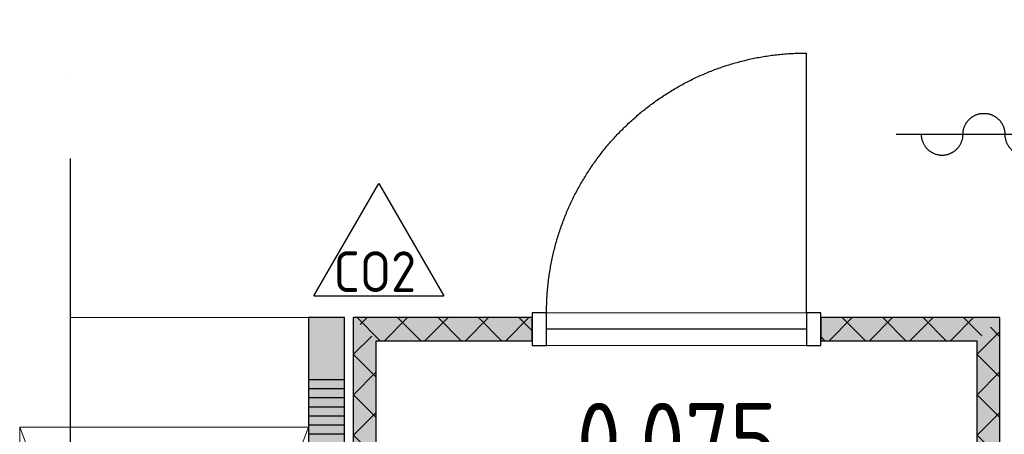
# Model space of a CAD drawing. Header units: millimetres. Extents: x 20872 to 297961, y -293704 to 213007.
# Tile 89 of 256: x 115508 to 118918, y -131755 to -130318. Entities that reach past the tile are written whole.
import ezdxf
from ezdxf.enums import TextEntityAlignment as Align
from ezdxf.xclip import XClip

# ---------------------------------------------------------------- set-up
doc = ezdxf.new("R2010")
doc.units = ezdxf.units.MM
doc.header["$LTSCALE"] = 100
doc.header["$XCLIPFRAME"] = 2
doc.linetypes.add('ACAD_ISO10W100', pattern=[18, 12, -3, 0, -3])
for name, color, linetype in [('A--L$7--_stramien', 1, 'Continuous'), ('A--L20--_bovenbouw', 3, 'Continuous'), ('A--L30--_afbouw', 7, 'Continuous'), ('A--L65--_beveiligingsinstallaties', 8, 'Continuous'), ('A--L73--_vaste keukenvoorzieningen', 8, 'Continuous'), ('A--T$1--_algemeen', 1, 'Continuous'), ('A--T$1A-afwerking', 8, 'Continuous'), ('XREFS', 9, 'Continuous')]:
    doc.layers.add(name, color=color, linetype=linetype)
doc.styles.add('BURO standaard', font='isocp.shx')
doc.styles.add('JINX standaard', font='isocp.shx')

# ---------------------------------------------------------------- blocks, each defined once
blk = doc.blocks.new('catering')
at = {"layer": 'A--L73--_vaste keukenvoorzieningen', "lineweight": 0}
for points in [[(210587.803, 32265.819), (210587.803, 32331.222), (210604.294, 32331.222), (210604.294, 32265.819), (210604.294, 32260.218), (210593.803, 32260.218), (210593.803, 32265.819), (210587.803, 32265.819)], [(210604.301, 32260.688), (210604.296, 32331.179)], [(210584.294, 32323.64), (210604.294, 32323.64)], [(210584.294, 32270.896), (210584.294, 32323.64)], [(210584.294, 32323.64), (210584.294, 32318.307)], [(210584.294, 32323.64), (210586.185, 32318.654)], [(210602.404, 32318.654), (210604.294, 32323.64)], [(210604.294, 32323.64), (210604.294, 32270.896)]]:
    blk.add_lwpolyline(points, dxfattribs=at)
at = {"layer": 'A--L73--_vaste keukenvoorzieningen', "lineweight": 5}
for points in [[(210604.294, 32331.222), (210587.803, 32331.222)], [(210587.803, 32331.222), (210587.803, 32265.819)], [(210604.294, 32265.819), (210604.294, 32331.222)]]:
    blk.add_lwpolyline(points, dxfattribs=at)
at = {"layer": 'A--L73--_vaste keukenvoorzieningen', "lineweight": 9}
blk.add_lwpolyline([(210604.294, 32331.222), (210604.294, 32260.218)], dxfattribs=at)
blk = doc.blocks.new('BURO_onderaanzicht')
at = {"color": 7}
blk.add_line((-432, 0), (432, 0), dxfattribs=at)
blk = doc.blocks.new('AL_ruimteno_03_P03_BV_GLU-X11 (2)')
at = {"color": 1, "style": 'JINX standaard'}
blk.add_text('opp.:', height=1.8, dxfattribs=at).set_placement((-0.022, -9.722), align=Align.RIGHT)
at = {"color": 2, "linetype": 'ByBlock', "lineweight": -2, "style": 'BURO standaard', "flags": 4}
for tag, p in [('BURO_RTE:RUIMTENUMMER_LEEG', (0.69, 1.475)), ('BURO_RTE:RUIMTENUMMER_TOTAAL', (0.69, -2.595))]:
    blk.add_attdef(tag, text='', height=2.5, dxfattribs=at).set_placement(p, align=Align.MIDDLE_CENTER)
at = {"color": 1, "linetype": 'ByBlock', "lineweight": -2, "style": 'BURO standaard', "flags": 4}
blk.add_attdef('BURO_RTE:BOUWBESLUIT', text='', height=1.8, dxfattribs=at).set_placement((0.862, -5.971), align=Align.MIDDLE_CENTER)
blk.add_attdef('BURO_RTE:OPP', text='', height=1.8, dxfattribs=at).set_placement((0.862, -8.808), align=Align.MIDDLE_LEFT)
blk = doc.blocks.new('65_zelfsl_01_P03_BV')
at = {"color": 1, "lineweight": -2}
blk.add_line((0, -521.1), (0, 521.1), dxfattribs=at)
at = {"color": 1, "ltscale": 2}
blk.add_lwpolyline([(0, -434.2, 1), (0, -289.5, -1), (0, -144.7, 1), (0, 0, -1), (0, 144.7, 1), (0, 289.5, -1), (0, 434.2)], format="xyb", dxfattribs=at)
blk = doc.blocks.new('65_handbrandblus_03_P03_BV')
at = {"color": 1, "lineweight": -2}
blk.add_line((0, 389.7), (225, 0), dxfattribs=at)
at = {"color": 1, "lineweight": -2, "ltscale": 2}
for points in [[(-225, 0), (0, 389.7)], [(-225, 0), (225, 0)]]:
    blk.add_lwpolyline(points, dxfattribs=at)
at = {"color": 2, "linetype": 'ByBlock', "lineweight": -2, "style": 'BURO standaard'}
blk.add_text('CO2', height=140.63, dxfattribs=at).set_placement((-156.8, 13.6))
blk = doc.blocks.new('stramienlijnen_1')
at = {"layer": 'A--L$7--_stramien', "color": 1, "linetype": 'ACAD_ISO10W100', "lineweight": -3}
blk.add_line((115684.5, 0), (115684.5, 22800), dxfattribs=at)
blk = doc.blocks.new('2016-02-04 100 begane grond bestaand')
at = {"layer": 'A--L20--_bovenbouw', "linetype": 'Continuous', "lineweight": -3}
for points in [[(116634, 15059.4), (116634, 18650), (116509, 18650), (116509, 15059.4)], [(116664, 15150), (116744, 15230), (116744, 16480), (116724, 16520), (116744, 16560), (116744, 18570), (116664, 18650)], [(116664, 18650), (116744, 18570), (117284, 18570), (117284, 18650)], [(118284, 18650), (118284, 18570), (118824.5, 18570), (118904.5, 18650)], [(118904.5, 18650), (118824.5, 18570), (118824.5, 16560), (118844.5, 16520), (118824.5, 16480), (118824.5, 15230), (118904.5, 15150)]]:
    blk.add_hatch(color=60, dxfattribs=at).paths.add_polyline_path(points, flags=0)
h = blk.add_hatch(dxfattribs=at)
h.set_pattern_fill('SWAND', color=1, scale=5, angle=90, style=0)
h.set_pattern_definition([(180, (116634.04, 15059.4), (-3e-14, -562.5), []), (180, (116634.04, 15090.6), (-3e-14, -562.5), []), (180, (116634.04, 15121.9), (-3e-14, -562.5), []), (180, (116634.04, 15153.1), (-3e-14, -562.5), []), (180, (116634.04, 15184.4), (-3e-14, -562.5), []), (180, (116634.04, 15215.6), (-3e-14, -562.5), []), (180, (116634.04, 15246.9), (-3e-14, -562.5), [])])
h.paths.add_polyline_path([(116634, 15059.4), (116634, 18650), (116509, 18650), (116509, 15059.4)], flags=0)
h = blk.add_hatch(dxfattribs=at)
h.set_pattern_fill('_U', color=1, scale=99, angle=-45, style=0, double=1, pattern_type=0)
h.set_pattern_definition([(315, (116664.04, 18609.995), (70.0036, 70.0036), []), (45, (116664.04, 18609.995), (-70.0036, 70.0036), [])])
h.paths.add_polyline_path([(116744, 16560), (116744, 18570), (116664, 18650), (116664, 15150), (116744, 15230), (116744, 16480), (116724, 16520)], flags=0)
h = blk.add_hatch(dxfattribs=at)
h.set_pattern_fill('_U', color=1, scale=99, angle=225, style=0, double=1, pattern_type=0)
h.set_pattern_definition([(225, (118864.48, 18649.995), (70.0036, -70.0036), []), (315, (118864.48, 18649.995), (70.0036, 70.0036), [])])
h.paths.add_polyline_path([(118284, 18650), (118284, 18570), (118824.5, 18570), (118904.5, 18650)], flags=0)
h.paths.add_polyline_path([(116664, 18650), (116744, 18570), (117284, 18570), (117284, 18650)], flags=0)
h = blk.add_hatch(dxfattribs=at)
h.set_pattern_fill('_U', color=1, scale=99, angle=-45, style=0, double=1, pattern_type=0)
h.set_pattern_definition([(315, (118824.48, 18609.995), (70.0036, 70.0036), []), (45, (118824.48, 18609.995), (-70.0036, 70.0036), [])])
h.paths.add_polyline_path([(118904.5, 18650), (118824.5, 18570), (118824.5, 16560), (118844.5, 16520), (118824.5, 16480), (118824.5, 15230), (118904.5, 15150)], flags=0)
at = {"layer": 'A--L20--_bovenbouw', "color": 2, "linetype": 'Continuous', "lineweight": -3}
for p, q in [((116634, 18650), (116509, 18650)), ((116509, 18650), (116509, 15059.4)), ((116634, 15059.4), (116634, 18650)), ((116664, 18650), (116664, 15150)), ((117284, 18650), (116664, 18650)), ((117284, 18570), (117284, 18650)), ((118284, 18650), (118284, 18570)), ((118904.5, 18650), (118284, 18650)), ((118904.5, 15150), (118904.5, 18650)), ((116744, 16560), (116744, 18570)), ((116744, 18570), (117284, 18570)), ((118284, 18570), (118824.5, 18570)), ((118824.5, 18570), (118824.5, 16560))]:
    blk.add_line(p, q, dxfattribs=at)
at = {"layer": 'A--L30--_afbouw', "color": 1, "linetype": 'Continuous', "lineweight": -3}
blk.add_line((118234, 18667), (118234, 19567), dxfattribs=at)
at = {"layer": 'A--L30--_afbouw', "color": 2, "linetype": 'Continuous', "lineweight": -3}
for p, q in [((117334, 18667), (117284, 18667)), ((117284, 18667), (117284, 18553)), ((117334, 18553), (117334, 18667)), ((118284, 18667), (118234, 18667)), ((118234, 18667), (118234, 18553)), ((118284, 18553), (118284, 18667)), ((117284, 18553), (117334, 18553)), ((118234, 18553), (118284, 18553))]:
    blk.add_line(p, q, dxfattribs=at)
at = {"layer": 'A--L30--_afbouw', "color": 1, "linetype": 'Continuous', "lineweight": 18}
for p, q in [((118234, 18667), (117334, 18667)), ((118234, 18553), (117334, 18553))]:
    blk.add_line(p, q, dxfattribs=at)
at = {"layer": 'A--L30--_afbouw', "color": 1, "linetype": 'Continuous', "lineweight": -3, "extrusion": (0, 0, -1)}
blk.add_arc((-118234, 18667), 900, 0, 90, dxfattribs=at)
at = {"layer": 'A--L$7--_stramien'}
blk.add_blockref('stramienlijnen_1', (0, 0), dxfattribs=at)
at = {"layer": 'A--L30--_afbouw', "color": 1, "linetype": 'Continuous', "lineweight": -3, "extrusion": (6.75041e-17, -1.05552e-16, -1), "xscale": 1.041666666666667, "zscale": -1}
blk.add_blockref('BURO_onderaanzicht', (-117784, 18610), dxfattribs=at)
at = {"layer": 'A--L65--_beveiligingsinstallaties', "color": 8, "linetype": 'Continuous', "lineweight": -3, "rotation": 270.0156014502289}
blk.add_blockref('65_zelfsl_01_P03_BV', (119065.9, 19285.6, -400), dxfattribs=at)
at = {"layer": 'A--L65--_beveiligingsinstallaties', "color": 8, "linetype": 'Continuous', "lineweight": -3}
blk.add_blockref('65_handbrandblus_03_P03_BV', (116753, 18725.3), dxfattribs=at)
at = {"layer": 'A--T$1--_algemeen', "color": 8, "linetype": 'Continuous', "lineweight": -3}
ref = blk.add_blockref('AL_ruimteno_03_P03_BV_GLU-X11 (2)', (117716.6, 18489), dxfattribs=dict(at, xscale=100, yscale=100, zscale=100))
ref.add_attrib('BURO_RTE:RUIMTENUMMER_TOTAAL', '0.075', dxfattribs={"layer": '0', "color": 2, "linetype": 'ByBlock', "lineweight": -2, "height": 250, "style": 'BURO standaard'}).set_placement((117785.6, 18229.5), align=Align.MIDDLE_CENTER)
ref.add_attrib('BURO_RTE:BOUWBESLUIT', 'functierte./koelcel', dxfattribs={"layer": '0', "color": 1, "linetype": 'ByBlock', "lineweight": -2, "height": 180, "style": 'BURO standaard'}).set_placement((117802.8, 17891.9), align=Align.MIDDLE_CENTER)
ref.add_attrib('BURO_RTE:OPP', '4.2 m²', dxfattribs={"layer": '0', "color": 1, "linetype": 'ByBlock', "lineweight": -2, "height": 180, "style": 'BURO standaard'}).set_placement((117802.8, 17608.2), align=Align.MIDDLE_LEFT)
at = {"layer": 'A--T$1A-afwerking', "xscale": 49.99992073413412, "yscale": 49.99992073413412, "zscale": 49.99992073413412}
blk.add_blockref('catering', (-10413689, -1597908.6), dxfattribs=at)

msp = doc.modelspace()

# ---------------------------------------------------------------- block references
at = {"layer": 'XREFS'}
ref = msp.add_blockref('2016-02-04 100 begane grond bestaand', (-1, -150000.4), dxfattribs=at)
XClip(ref).set_block_clipping_path([(116767.0762143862, 29769.3836009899), (164491.5066313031, 13442.9004429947), (179861.076214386, 13442.9004429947), (179861.076214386, -11696.8579780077), (20873.0762143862, -11696.8579780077), (20873.0762143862, 82263.1420219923), (116767.0762143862, 82263.1420219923)])

doc.saveas('drawing.dxf')
